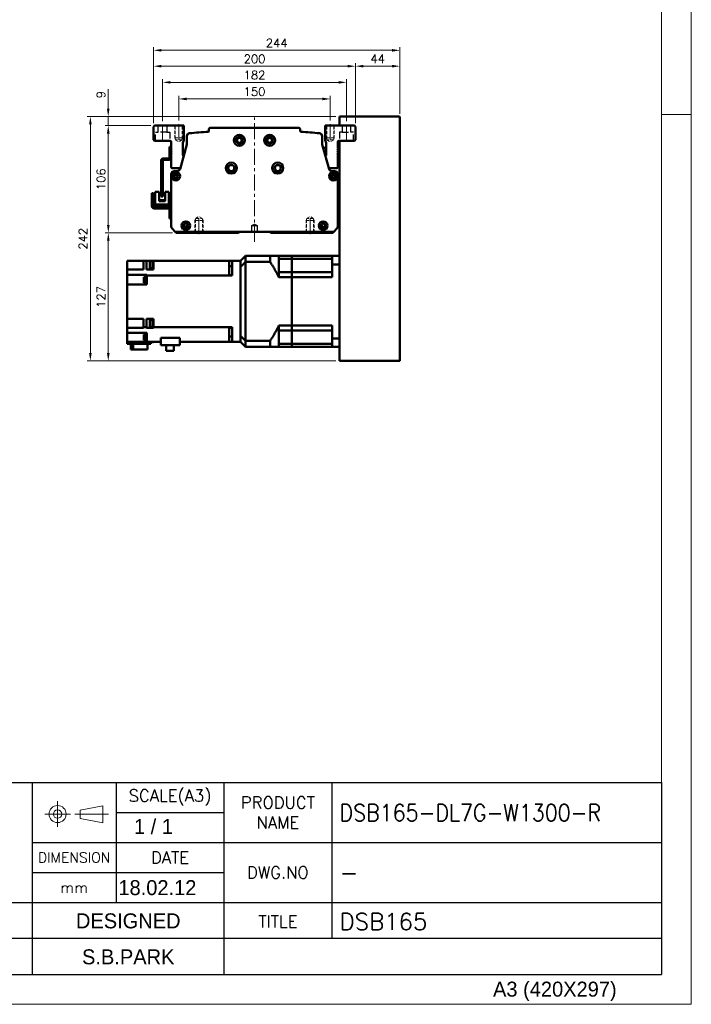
# Model space of a CAD drawing. Header units: millimetres. Extents: x 46891 to 51038, y 6223 to 10291.
# Tile 5 of 6: x 50373 to 51038, y 8529 to 9504. Entities that reach past the tile are written whole.
import ezdxf
from ezdxf.enums import TextEntityAlignment as Align

# ---------------------------------------------------------------- set-up
doc = ezdxf.new("R2010")
doc.units = ezdxf.units.MM
doc.header["$LTSCALE"] = 0.5
for name, pattern in [('CENTER', [50.8, 31.75, -6.35, 6.35, -6.35]), ('HIDDEN', [9.525, 6.35, -3.175]), ('HIDDENX2', [19.05, 12.7, -6.35])]:
    doc.linetypes.add(name, pattern=pattern)
doc.layers.get('0').update_dxf_attribs({"lineweight": 20})
doc.layers.add('1', color=1, linetype='CENTER', lineweight=13)
doc.layers.add('외형선(ISO)', color=7, linetype='Continuous', lineweight=50)
doc.layers.add('2', color=2, linetype='HIDDENX2')
doc.layers.add('3', color=3, linetype='Continuous')
doc.styles.add('ACISOGDT', font='amgdt.shx')
doc.styles.add('DSR TEXT', font='romans.shx', dxfattribs={"bigfont": 'whgtxt.shx'})
doc.styles.get("Standard").update_dxf_attribs({"font": 'romans.shx', "bigfont": 'whgtxt.shx'})
doc.dimstyles.new('DSR', dxfattribs={"dimscale": 2, "dimtxt": 3, "dimasz": 3, "dimexe": 0.5, "dimexo": 0.5, "dimgap": 0.5, "dimtad": 1, "dimdsep": 46, "dimtxsty": 'Standard', "dimcen": 2.5, "dimclrd": 4, "dimclre": 4, "dimclrt": 2, "dimadec": 0, "dimazin": 2, "dimtfac": 1, "dimtmove": 0, "dimatfit": 3, "dimfxl": 0, "dimlwd": -1, "dimlwe": -1, "dimarcsym": 0})

# ---------------------------------------------------------------- blocks, each defined once
blk = doc.blocks.new('A$C13F00394')
for p, q in [((109.11, 28.14), (105.34, 27.43)), ((109.11, 25.3), (109.11, 28.14)), ((105.34, 27.43), (105.34, 26.01)), ((105.34, 26.01), (109.11, 25.3))]:
    blk.add_line(p, q)
for radius in [1.42, 0.71]:
    blk.add_circle((101.56, 26.76), radius)
at = {"layer": '1'}
for p, q in [((101.56, 28.89), (101.56, 24.63)), ((103.69, 26.76), (99.44, 26.76)), ((104.41, 26.76), (110.04, 26.76))]:
    blk.add_line(p, q, dxfattribs=at)
at = {"layer": '3'}
for p, q in [((0, 32), (202.32, 32)), ((97.32, 32), (97.32, 12)), ((111.32, 32), (111.32, 12)), ((129.32, 32), (129.32, 0)), ((147.32, 32), (147.32, 6)), ((202.32, 32), (202.32, 0)), ((111.32, 27), (129.32, 27)), ((97.32, 22), (202.32, 22)), ((97.32, 17), (129.32, 17)), ((0, 12), (129.32, 12)), ((97.32, 12), (97.32, 0)), ((129.32, 12), (202.32, 12)), ((97.32, 6), (43.43, 6)), ((129.32, 6), (97.32, 6)), ((202.32, 6), (129.32, 6)), ((0, 0), (202.32, 0))]:
    blk.add_line(p, q, dxfattribs=at)
at = {"color": 7, "style": 'ACISOGDT'}
blk.add_text('DESIGNED', height=2.5, dxfattribs=at).set_placement((113.35, 8.93), align=Align.MIDDLE_CENTER)
at = {"color": 7, "attachment_point": 5, "style": 'DSR TEXT'}
for s, insert, char_height in [('SCALE(A3)', (120.32, 29.5), 2), ('PRODUCT\\PNAME', (138.32, 27), 2), ('DIMENSION', (104.32, 19.5), 1.7), ('DATE', (120.32, 19.5), 2), ('DWG.NO', (138.32, 17), 2), ('mm', (104.32, 14.5), 1.8), ('TITLE', (138.32, 8.83), 2)]:
    blk.add_mtext(s, dxfattribs=dict(at, insert=insert, char_height=char_height))
blk = doc.blocks.new('A$C1C1952E1')
at = {"color": 1}
blk.add_lwpolyline([(0, 0), (420, 0), (420, 297), (0, 297)], close=True, dxfattribs=at)
at = {"color": 3}
blk.add_lwpolyline([(5, 5), (415, 5), (415, 292), (5, 292)], close=True, dxfattribs=at)
at = {"color": 7, "style": 'ACISOGDT'}
blk.add_text('A3 (420X297)', height=2.5, dxfattribs=at).set_placement((386.91, 1.28))
blk = doc.blocks.new('*D72')
at = {"color": 1, "linetype": 'ByBlock'}
for p, q in [((50530.66, 9404.03), (50530.66, 9428.44)), ((50680.66, 9404.03), (50680.66, 9428.44)), ((50538.46, 9425.44), (50672.86, 9425.44))]:
    blk.add_line(p, q, dxfattribs=at)
at = {"color": 1}
for points in [[(50538.46, 9426.74), (50538.46, 9424.14), (50530.66, 9425.44)], [(50672.86, 9426.74), (50672.86, 9424.14), (50680.66, 9425.44)]]:
    blk.add_solid(points, dxfattribs=at)
at = {"layer": 'Defpoints', "color": 0}
for p in [(50680.66, 9425.44), (50530.66, 9400.43), (50680.66, 9400.43)]:
    blk.add_point(p, dxfattribs=at)
at = {"color": 3, "insert": (50605.66, 9432.64), "char_height": 8.4, "attachment_point": 5, "style": 'DSR TEXT'}
blk.add_mtext('150', dxfattribs=at)
blk = doc.blocks.new('*D73')
at = {"color": 1, "linetype": 'ByBlock'}
for p, q in [((50514.66, 9403.59), (50514.66, 9444.88)), ((50522.46, 9441.88), (50688.86, 9441.88)), ((50696.66, 9403.59), (50696.66, 9444.88))]:
    blk.add_line(p, q, dxfattribs=at)
at = {"color": 1}
for points in [[(50522.46, 9443.18), (50522.46, 9440.58), (50514.66, 9441.88)], [(50688.86, 9443.18), (50688.86, 9440.58), (50696.66, 9441.88)]]:
    blk.add_solid(points, dxfattribs=at)
at = {"layer": 'Defpoints', "color": 0}
for p in [(50696.66, 9441.88), (50514.66, 9399.99), (50696.66, 9399.99)]:
    blk.add_point(p, dxfattribs=at)
at = {"color": 3, "insert": (50605.66, 9449.08), "char_height": 8.4, "attachment_point": 5, "style": 'DSR TEXT'}
blk.add_mtext('182', dxfattribs=at)
blk = doc.blocks.new('*D74')
at = {"color": 1, "linetype": 'ByBlock'}
for p, q in [((50505.66, 9401.59), (50505.66, 9460.89)), ((50513.46, 9457.89), (50697.86, 9457.89)), ((50705.66, 9401.59), (50705.66, 9460.89))]:
    blk.add_line(p, q, dxfattribs=at)
at = {"color": 1}
for points in [[(50513.46, 9459.19), (50513.46, 9456.59), (50505.66, 9457.89)], [(50697.86, 9459.19), (50697.86, 9456.59), (50705.66, 9457.89)]]:
    blk.add_solid(points, dxfattribs=at)
at = {"layer": 'Defpoints', "color": 0}
for p in [(50705.66, 9457.89), (50505.66, 9397.99), (50705.66, 9397.99)]:
    blk.add_point(p, dxfattribs=at)
at = {"color": 3, "insert": (50605.66, 9465.09), "char_height": 8.4, "attachment_point": 5, "style": 'DSR TEXT'}
blk.add_mtext('200', dxfattribs=at)
blk = doc.blocks.new('*D75')
at = {"color": 1, "linetype": 'ByBlock'}
for p, q in [((50705.66, 9401.59), (50705.66, 9460.89)), ((50713.46, 9457.89), (50741.86, 9457.89)), ((50749.66, 9410.59), (50749.66, 9460.89))]:
    blk.add_line(p, q, dxfattribs=at)
at = {"color": 1}
for points in [[(50713.46, 9459.19), (50713.46, 9456.59), (50705.66, 9457.89)], [(50741.86, 9459.19), (50741.86, 9456.59), (50749.66, 9457.89)]]:
    blk.add_solid(points, dxfattribs=at)
at = {"layer": 'Defpoints', "color": 0}
for p in [(50749.66, 9457.89), (50749.66, 9406.99), (50705.66, 9397.99)]:
    blk.add_point(p, dxfattribs=at)
at = {"color": 3, "insert": (50727.66, 9465.09), "char_height": 8.4, "attachment_point": 5, "style": 'DSR TEXT'}
blk.add_mtext('44', dxfattribs=at)
blk = doc.blocks.new('*D76')
at = {"color": 1, "linetype": 'ByBlock'}
for p, q in [((50505.66, 9401.59), (50505.66, 9476.59)), ((50749.66, 9410.59), (50749.66, 9476.59)), ((50741.86, 9473.59), (50513.46, 9473.59))]:
    blk.add_line(p, q, dxfattribs=at)
at = {"color": 1}
for points in [[(50513.46, 9474.89), (50513.46, 9472.29), (50505.66, 9473.59)], [(50741.86, 9474.89), (50741.86, 9472.29), (50749.66, 9473.59)]]:
    blk.add_solid(points, dxfattribs=at)
at = {"layer": 'Defpoints', "color": 0}
for p in [(50505.66, 9473.59), (50749.66, 9406.99), (50505.66, 9397.99)]:
    blk.add_point(p, dxfattribs=at)
at = {"color": 3, "insert": (50627.66, 9480.79), "char_height": 8.4, "attachment_point": 5, "style": 'DSR TEXT'}
blk.add_mtext('244', dxfattribs=at)
blk = doc.blocks.new('*D77')
at = {"color": 1, "linetype": 'ByBlock'}
for p, q in [((50503.06, 9398.99), (50457.9, 9398.99)), ((50460.9, 9391.19), (50460.9, 9300.79)), ((50524.56, 9292.99), (50457.9, 9292.99))]:
    blk.add_line(p, q, dxfattribs=at)
at = {"color": 1}
for points in [[(50459.6, 9391.19), (50462.2, 9391.19), (50460.9, 9398.99)], [(50459.6, 9300.79), (50462.2, 9300.79), (50460.9, 9292.99)]]:
    blk.add_solid(points, dxfattribs=at)
at = {"layer": 'Defpoints', "color": 0}
for p in [(50506.66, 9398.99), (50460.9, 9292.99), (50528.16, 9292.99)]:
    blk.add_point(p, dxfattribs=at)
at = {"color": 3, "insert": (50453.7, 9345.99), "char_height": 8.4, "attachment_point": 5, "rotation": 90, "style": 'DSR TEXT'}
blk.add_mtext('106', dxfattribs=at)
blk = doc.blocks.new('*D78')
at = {"color": 1, "linetype": 'ByBlock'}
for p, q in [((50524.56, 9292.99), (50457.9, 9292.99)), ((50460.9, 9285.19), (50460.9, 9173.79)), ((50686.06, 9165.99), (50457.9, 9165.99))]:
    blk.add_line(p, q, dxfattribs=at)
at = {"color": 1}
for points in [[(50459.6, 9285.19), (50462.2, 9285.19), (50460.9, 9292.99)], [(50459.6, 9173.79), (50462.2, 9173.79), (50460.9, 9165.99)]]:
    blk.add_solid(points, dxfattribs=at)
at = {"layer": 'Defpoints', "color": 0}
for p in [(50528.16, 9292.99), (50460.9, 9165.99), (50689.66, 9165.99)]:
    blk.add_point(p, dxfattribs=at)
at = {"color": 3, "insert": (50453.7, 9229.49), "char_height": 8.4, "attachment_point": 5, "rotation": 90, "style": 'DSR TEXT'}
blk.add_mtext('127', dxfattribs=at)
blk = doc.blocks.new('*D79')
at = {"color": 1, "linetype": 'ByBlock'}
for p, q in [((50460.82, 9415.79), (50460.82, 9435.28)), ((50686.06, 9407.99), (50457.82, 9407.99)), ((50503.06, 9398.99), (50457.82, 9398.99)), ((50460.82, 9398.99), (50460.82, 9407.99)), ((50460.82, 9391.19), (50460.82, 9383.39))]:
    blk.add_line(p, q, dxfattribs=at)
at = {"color": 1}
for points in [[(50459.52, 9415.79), (50462.12, 9415.79), (50460.82, 9407.99)], [(50459.52, 9391.19), (50462.12, 9391.19), (50460.82, 9398.99)]]:
    blk.add_solid(points, dxfattribs=at)
at = {"layer": 'Defpoints', "color": 0}
for p in [(50460.82, 9407.99), (50506.66, 9398.99), (50689.66, 9407.99)]:
    blk.add_point(p, dxfattribs=at)
at = {"color": 3, "insert": (50453.62, 9429.68), "char_height": 8.4, "attachment_point": 5, "rotation": 90, "style": 'DSR TEXT'}
blk.add_mtext('9', dxfattribs=at)
blk = doc.blocks.new('*D80')
at = {"color": 1, "linetype": 'ByBlock'}
for p, q in [((50686.06, 9407.99), (50440.14, 9407.99)), ((50443.14, 9400.19), (50443.14, 9173.79)), ((50686.06, 9165.99), (50440.14, 9165.99))]:
    blk.add_line(p, q, dxfattribs=at)
at = {"color": 1}
for points in [[(50441.84, 9400.19), (50444.44, 9400.19), (50443.14, 9407.99)], [(50441.84, 9173.79), (50444.44, 9173.79), (50443.14, 9165.99)]]:
    blk.add_solid(points, dxfattribs=at)
at = {"layer": 'Defpoints', "color": 0}
for p in [(50689.66, 9407.99), (50443.14, 9165.99), (50689.66, 9165.99)]:
    blk.add_point(p, dxfattribs=at)
at = {"color": 3, "insert": (50435.94, 9286.99), "char_height": 8.4, "attachment_point": 5, "rotation": 90, "style": 'DSR TEXT'}
blk.add_mtext('242', dxfattribs=at)

msp = doc.modelspace()

# ---------------------------------------------------------------- linework, layer by layer
at = {"color": 1}
msp.add_line((51038.06932, 9409.88267), (51008.40982, 9409.88267), dxfattribs=at)
at = {"color": 2, "linetype": 'HIDDEN'}
for p, q in [((50526.65988, 9398.99357), (50526.65988, 9386.99357)), ((50527.25988, 9398.39357), (50526.65988, 9398.99357)), ((50534.05988, 9398.39357), (50527.25988, 9398.39357)), ((50527.25988, 9398.39357), (50527.25988, 9384.99357)), ((50534.05988, 9398.39357), (50534.65988, 9398.99357)), ((50534.05988, 9398.39357), (50534.05988, 9384.99357)), ((50534.65988, 9398.99357), (50534.65988, 9386.99357)), ((50676.65988, 9398.99357), (50676.65988, 9386.99357)), ((50677.25988, 9398.39357), (50676.65988, 9398.99357)), ((50684.05988, 9398.39357), (50677.25988, 9398.39357)), ((50677.25988, 9398.39357), (50677.25988, 9384.99357)), ((50684.05988, 9398.39357), (50684.65988, 9398.99357)), ((50684.05988, 9398.39357), (50684.05988, 9384.99357)), ((50684.65988, 9398.99357), (50684.65988, 9386.99357)), ((50534.65988, 9386.99357), (50526.65988, 9386.99357)), ((50526.65988, 9386.99357), (50527.25988, 9385.95434)), ((50534.05988, 9384.99357), (50527.25988, 9384.99357)), ((50527.25988, 9384.99357), (50530.65988, 9383.03058)), ((50534.05988, 9384.99357), (50530.65988, 9383.03058)), ((50534.65988, 9386.99357), (50534.05988, 9385.95434)), ((50684.65988, 9386.99357), (50676.65988, 9386.99357)), ((50676.65988, 9386.99357), (50677.25988, 9385.95434)), ((50684.05988, 9384.99357), (50677.25988, 9384.99357)), ((50677.25988, 9384.99357), (50680.65988, 9383.03058)), ((50684.05988, 9384.99357), (50680.65988, 9383.03058)), ((50684.65988, 9386.99357), (50684.05988, 9385.95434)), ((50546.65988, 9304.99357), (50547.25988, 9306.0328)), ((50546.65988, 9304.99357), (50554.65988, 9304.99357)), ((50546.65988, 9292.99357), (50546.65988, 9304.99357)), ((50547.25988, 9306.99357), (50550.65988, 9308.95656)), ((50547.25988, 9306.99357), (50554.05988, 9306.99357)), ((50547.25988, 9293.59357), (50547.25988, 9306.99357)), ((50554.05988, 9306.99357), (50550.65988, 9308.95656)), ((50554.05988, 9293.59357), (50554.05988, 9306.99357)), ((50554.65988, 9304.99357), (50554.05988, 9306.0328)), ((50554.65988, 9292.99357), (50554.65988, 9304.99357)), ((50656.65988, 9304.99357), (50657.25988, 9306.0328)), ((50664.65988, 9304.99357), (50656.65988, 9304.99357)), ((50656.65988, 9292.99357), (50656.65988, 9304.99357)), ((50657.25988, 9306.99357), (50660.65988, 9308.95656)), ((50664.05988, 9306.99357), (50657.25988, 9306.99357)), ((50657.25988, 9293.59357), (50657.25988, 9306.99357)), ((50664.05988, 9306.99357), (50660.65988, 9308.95656)), ((50664.05988, 9293.59357), (50664.05988, 9306.99357)), ((50664.65988, 9304.99357), (50664.05988, 9306.0328)), ((50664.65988, 9292.99357), (50664.65988, 9304.99357)), ((50547.25988, 9293.59357), (50546.65988, 9292.99357)), ((50547.25988, 9293.59357), (50554.05988, 9293.59357)), ((50554.05988, 9293.59357), (50554.65988, 9292.99357)), ((50657.25988, 9293.59357), (50656.65988, 9292.99357)), ((50664.05988, 9293.59357), (50657.25988, 9293.59357)), ((50664.05988, 9293.59357), (50664.65988, 9292.99357))]:
    msp.add_line(p, q, dxfattribs=at)
at = {"color": 1, "linetype": 'CENTER'}
for p, q in [((50530.65988, 9400.42911), (50530.65988, 9381.86441)), ((50680.65988, 9400.42911), (50680.65988, 9381.86441)), ((50550.65988, 9291.55802), (50550.65988, 9310.12273)), ((50660.65988, 9291.55802), (50660.65988, 9310.12273))]:
    msp.add_line(p, q, dxfattribs=at)
at = {"layer": '1'}
for p, q in [((50514.65988, 9382.99357), (50514.65988, 9399.99357)), ((50605.65988, 9283.99357), (50605.65988, 9406.99357)), ((50696.65988, 9382.99357), (50696.65988, 9399.99357))]:
    msp.add_line(p, q, dxfattribs=at)
at = {"layer": '2'}
for p, q in [((50510.40988, 9392.49357), (50510.40988, 9398.99357)), ((50518.90988, 9398.99357), (50518.90988, 9392.49357)), ((50692.40988, 9398.99357), (50692.40988, 9392.49357)), ((50700.90988, 9392.49357), (50700.90988, 9398.99357)), ((50507.65988, 9392.49357), (50510.40988, 9392.49357)), ((50507.65988, 9383.99357), (50507.65988, 9392.49357)), ((50518.90988, 9392.49357), (50510.40988, 9392.49357)), ((50518.90988, 9392.49357), (50521.65988, 9392.49357)), ((50521.65988, 9392.49357), (50521.65988, 9383.99357)), ((50692.40988, 9392.49357), (50689.65988, 9392.49357)), ((50689.65988, 9392.49357), (50689.65988, 9383.99357)), ((50692.40988, 9392.49357), (50700.90988, 9392.49357)), ((50703.65988, 9392.49357), (50700.90988, 9392.49357)), ((50703.65988, 9383.99357), (50703.65988, 9392.49357)), ((50603.15988, 9299.99357), (50605.65988, 9301.49572)), ((50605.65988, 9301.49572), (50608.15988, 9299.99357)), ((50603.15988, 9293.99357), (50603.15988, 9299.99357)), ((50603.15988, 9299.99357), (50608.15988, 9299.99357)), ((50608.15988, 9299.99357), (50608.15988, 9293.99357))]:
    msp.add_line(p, q, dxfattribs=at)
at = {"layer": '3'}
for p in [(51008.40982, 8748.47582), (49808.28287, 8558.65502)]:
    msp.add_line(p, (51008.40982, 8558.65502), dxfattribs=at)
at = {"layer": '외형선(ISO)'}
for p, q in [((50506.65988, 9398.99357), (50505.65988, 9397.99357)), ((50535.65988, 9398.99357), (50506.65988, 9398.99357)), ((50535.65988, 9384.31811), (50535.65988, 9398.99357)), ((50675.65988, 9398.99357), (50675.65988, 9384.31811)), ((50704.65988, 9398.99357), (50675.65988, 9398.99357)), ((50748.65988, 9407.99357), (50689.65988, 9407.99357)), ((50689.65988, 9406.99357), (50689.65988, 9407.99357)), ((50689.65988, 9398.99357), (50689.65988, 9406.99357)), ((50705.65988, 9397.99357), (50704.65988, 9398.99357)), ((50749.65988, 9166.99357), (50749.65988, 9406.99357)), ((50505.65988, 9397.99357), (50505.65988, 9384.99357)), ((50560.43247, 9394.99357), (50560.43247, 9393.48085)), ((50648.88729, 9396.99357), (50562.43247, 9396.99357)), ((50650.88729, 9393.48085), (50650.88729, 9394.99357)), ((50705.65988, 9384.99357), (50705.65988, 9397.99357)), ((50505.65988, 9384.99357), (50506.65988, 9383.99357)), ((50506.65988, 9383.99357), (50522.15988, 9383.99357)), ((50523.15988, 9382.99357), (50523.15988, 9376.49357)), ((50538.59322, 9380.32027), (50531.89952, 9355.91663)), ((50534.65988, 9369.99357), (50534.65988, 9381.31811)), ((50538.65988, 9388.45669), (50538.65988, 9380.67925)), ((50672.65988, 9380.67925), (50672.65988, 9388.45669)), ((50679.42024, 9355.91663), (50672.72653, 9380.32027)), ((50676.65988, 9381.31811), (50676.65988, 9369.99357)), ((50688.15988, 9376.49357), (50688.15988, 9382.99357)), ((50689.15988, 9383.99357), (50704.65988, 9383.99357)), ((50689.65988, 9166.99357), (50689.65988, 9383.99357)), ((50704.65988, 9383.99357), (50705.65988, 9384.99357)), ((50521.55988, 9377.99357), (50521.55988, 9366.59357)), ((50523.15988, 9377.99357), (50521.55988, 9377.99357)), ((50523.15988, 9376.49357), (50523.65988, 9375.99357)), ((50523.15988, 9375.49357), (50523.15988, 9376.49357)), ((50523.65988, 9375.99357), (50523.15988, 9375.49357)), ((50523.15988, 9375.49357), (50523.15988, 9374.49357)), ((50523.15988, 9374.49357), (50523.65988, 9373.99357)), ((50523.15988, 9373.49357), (50523.15988, 9374.49357)), ((50523.65988, 9373.99357), (50523.15988, 9373.49357)), ((50523.15988, 9373.49357), (50523.15988, 9372.49357)), ((50523.15988, 9372.49357), (50523.65988, 9371.99357)), ((50523.15988, 9371.49357), (50523.15988, 9372.49357)), ((50523.65988, 9371.99357), (50523.15988, 9371.49357)), ((50523.15988, 9371.49357), (50523.15988, 9357.99357)), ((50676.65988, 9376.99357), (50673.63902, 9376.99357)), ((50687.65988, 9375.99357), (50688.15988, 9376.49357)), ((50688.15988, 9375.49357), (50687.65988, 9375.99357)), ((50687.65988, 9373.99357), (50688.15988, 9374.49357)), ((50688.15988, 9373.49357), (50687.65988, 9373.99357)), ((50687.65988, 9371.99357), (50688.15988, 9372.49357)), ((50688.15988, 9371.49357), (50687.65988, 9371.99357)), ((50688.15988, 9374.49357), (50688.15988, 9375.49357)), ((50688.15988, 9372.49357), (50688.15988, 9373.49357)), ((50688.15988, 9357.99357), (50688.15988, 9371.49357)), ((50513.15988, 9328.99357), (50513.15988, 9364.49357)), ((50514.75988, 9364.49357), (50514.75988, 9328.99357)), ((50515.25988, 9366.59357), (50521.05988, 9366.59357)), ((50521.05988, 9364.99357), (50515.25988, 9364.99357)), ((50521.55988, 9366.59357), (50523.09949, 9366.59357)), ((50523.15988, 9350.99357), (50523.15988, 9299.23621)), ((50524.15988, 9356.99357), (50530.65988, 9356.99357)), ((50529.09948, 9353.99357), (50526.15988, 9353.99357)), ((50680.65988, 9356.99357), (50687.15988, 9356.99357)), ((50685.15988, 9353.99357), (50682.22028, 9353.99357)), ((50688.15988, 9299.23621), (50688.15988, 9350.99357)), ((50504.15992, 9328.99377), (50504.15993, 9331.99377)), ((50505.75993, 9331.99376), (50504.15993, 9331.99377)), ((50505.75993, 9331.99376), (50505.75992, 9328.99376)), ((50507.45991, 9333.49376), (50507.45989, 9321.09376)), ((50511.15991, 9333.49375), (50507.45991, 9333.49376)), ((50511.15989, 9324.09375), (50511.15991, 9333.49375)), ((50517.15991, 9333.49374), (50517.15989, 9324.09374)), ((50520.85991, 9333.49373), (50517.15991, 9333.49374)), ((50520.85989, 9321.09373), (50520.85991, 9333.49373)), ((50504.15992, 9328.99377), (50504.1599, 9318.99377)), ((50505.7599, 9319.09376), (50505.75992, 9328.99376)), ((50507.45988, 9318.59376), (50507.45989, 9321.09376)), ((50509.45989, 9321.09376), (50507.45989, 9321.09376)), ((50518.85989, 9321.09374), (50509.45989, 9321.09376)), ((50511.15989, 9325.09375), (50517.15989, 9325.09374)), ((50517.15989, 9324.79374), (50511.15989, 9324.79375)), ((50511.15989, 9324.09375), (50517.15989, 9324.09374)), ((50514.75988, 9328.99357), (50513.15988, 9328.99357)), ((50520.85989, 9321.09373), (50518.85989, 9321.09374)), ((50520.85989, 9321.09373), (50520.85988, 9318.59373)), ((50689.65988, 9320.99357), (50688.15988, 9320.99357)), ((50506.1599, 9316.99376), (50521.0599, 9316.99373)), ((50521.1599, 9318.59373), (50506.2599, 9318.59376)), ((50521.5599, 9316.49373), (50521.55988, 9309.99373)), ((50521.55988, 9306.99373), (50521.55988, 9309.99373)), ((50521.55988, 9306.99373), (50523.15988, 9306.99373)), ((50524.03856, 9297.11489), (50527.15988, 9293.99357)), ((50527.15988, 9293.99357), (50528.15988, 9292.99357)), ((50527.15988, 9293.99357), (50684.15988, 9293.99357)), ((50528.15988, 9292.99357), (50589.65988, 9292.99357)), ((50589.65988, 9292.99357), (50590.51343, 9293.84712)), ((50620.80632, 9293.84712), (50621.65988, 9292.99357)), ((50621.65988, 9292.99357), (50683.15988, 9292.99357)), ((50683.15988, 9292.99357), (50684.15988, 9293.99357)), ((50684.15988, 9293.99357), (50687.2812, 9297.11489)), ((50479.65988, 9264.99357), (50495.65988, 9264.99357)), ((50479.65988, 9260.59357), (50479.65988, 9264.99357)), ((50498.65988, 9264.99357), (50495.65988, 9264.99357)), ((50495.65988, 9256.59357), (50495.65988, 9264.99357)), ((50503.65988, 9264.99357), (50498.65988, 9264.99357)), ((50498.65988, 9264.99357), (50498.65988, 9256.59357)), ((50502.05988, 9257.91347), (50502.05988, 9264.91347)), ((50504.65988, 9264.91347), (50502.05988, 9264.91347)), ((50503.65988, 9264.99357), (50504.65988, 9264.99357)), ((50503.65988, 9264.99357), (50503.65988, 9264.91347)), ((50504.65988, 9257.61347), (50504.65988, 9265.21347)), ((50505.65988, 9265.21347), (50504.65988, 9265.21347)), ((50505.65988, 9265.21347), (50505.65988, 9264.99357)), ((50580.65988, 9264.99357), (50505.65988, 9264.99357)), ((50505.65988, 9256.55451), (50505.65988, 9264.99357)), ((50580.65988, 9264.99357), (50580.65988, 9256.43742)), ((50580.65988, 9264.99357), (50583.65988, 9264.99357)), ((50591.65988, 9264.99357), (50583.65988, 9264.99357)), ((50583.65988, 9257.99357), (50583.65988, 9264.99357)), ((50591.65988, 9264.99357), (50596.65988, 9269.99357)), ((50591.65988, 9264.99357), (50591.65988, 9264.90548)), ((50591.65988, 9264.90548), (50591.65988, 9259.1006)), ((50596.65988, 9263.99617), (50596.65988, 9269.99357)), ((50621.10988, 9269.99357), (50596.65988, 9269.99357)), ((50621.10988, 9263.99617), (50596.65988, 9263.99617)), ((50596.65988, 9185.99097), (50596.65988, 9263.99617)), ((50621.10988, 9269.99357), (50621.10988, 9263.99617)), ((50642.65988, 9269.99357), (50621.10988, 9269.99357)), ((50629.65988, 9269.99357), (50629.65988, 9267.04579)), ((50629.65988, 9253.84857), (50629.65988, 9267.04579)), ((50642.65988, 9267.04579), (50629.65988, 9267.04579)), ((50642.65988, 9267.04579), (50642.65988, 9269.99357)), ((50642.65988, 9269.99357), (50682.65988, 9269.99357)), ((50642.65988, 9269.99357), (50642.65988, 9267.04579)), ((50642.65988, 9260.34857), (50642.65988, 9267.04579)), ((50682.65988, 9267.04579), (50642.65988, 9267.04579)), ((50642.65988, 9260.34857), (50642.65988, 9267.04579)), ((50682.65988, 9269.99357), (50682.65988, 9261.58592)), ((50689.65988, 9269.99357), (50682.65988, 9269.99357)), ((50479.65988, 9260.59357), (50479.65988, 9256.59357)), ((50495.65988, 9256.59357), (50479.65988, 9256.59357)), ((50479.65988, 9256.43742), (50479.65988, 9256.59357)), ((50479.65988, 9256.43742), (50479.65988, 9251.36068)), ((50503.65988, 9256.59357), (50498.65988, 9256.59357)), ((50504.65988, 9257.91347), (50502.05988, 9257.91347)), ((50503.65988, 9256.59357), (50503.65988, 9257.91347)), ((50503.65988, 9256.59357), (50503.65988, 9256.55451)), ((50505.65988, 9256.55451), (50503.65988, 9256.55451)), ((50505.65988, 9257.61347), (50504.65988, 9257.61347)), ((50580.65988, 9259.85785), (50583.65988, 9259.85785)), ((50580.65988, 9251.32624), (50580.65988, 9256.43742)), ((50583.65988, 9250.65114), (50583.65988, 9257.99357)), ((50591.65988, 9259.1006), (50591.65988, 9258.99725)), ((50591.65988, 9190.98989), (50591.65988, 9258.99725)), ((50591.65988, 9257.99357), (50591.65988, 9191.99357)), ((50629.65988, 9253.84857), (50629.65988, 9248.99357)), ((50642.65988, 9253.84857), (50629.65988, 9253.84857)), ((50642.65988, 9253.84857), (50642.65988, 9260.34857)), ((50642.65988, 9253.84857), (50642.65988, 9260.34857)), ((50642.65988, 9248.99357), (50642.65988, 9253.84857)), ((50682.65988, 9253.84857), (50642.65988, 9253.84857)), ((50642.65988, 9253.84857), (50642.65988, 9248.99357)), ((50682.65988, 9248.99357), (50682.65988, 9261.58592)), ((50689.65988, 9261.58592), (50682.65988, 9261.58592)), ((50499.15988, 9251.36068), (50479.65988, 9251.36068)), ((50479.65988, 9246.19357), (50479.65988, 9251.36068)), ((50479.65988, 9246.19357), (50479.65988, 9241.69357)), ((50495.95988, 9243.44214), (50495.95988, 9248.94214)), ((50495.95988, 9248.94214), (50497.95988, 9248.94214)), ((50495.95988, 9243.44214), (50497.95988, 9243.44214)), ((50497.95988, 9243.24214), (50497.95988, 9249.14214)), ((50497.95988, 9249.14214), (50498.65988, 9249.14214)), ((50497.95988, 9243.24214), (50498.65988, 9243.24214)), ((50498.65988, 9243.19214), (50498.65988, 9249.19214)), ((50498.65988, 9249.19214), (50499.15988, 9249.19214)), ((50498.65988, 9243.19214), (50499.15988, 9243.19214)), ((50499.15988, 9251.36068), (50499.15988, 9251.32624)), ((50499.15988, 9250.65976), (50499.15988, 9251.32624)), ((50580.65988, 9250.65976), (50499.15988, 9250.65976)), ((50499.15988, 9250.65976), (50499.15988, 9241.69357)), ((50580.65988, 9251.32624), (50580.65988, 9250.65976)), ((50580.65988, 9251.07045), (50583.65988, 9251.07045)), ((50580.65988, 9250.65976), (50580.65988, 9250.65114)), ((50580.65988, 9250.65114), (50583.65988, 9250.65114)), ((50642.65988, 9248.99357), (50629.65988, 9248.99357)), ((50642.65988, 9200.99357), (50642.65988, 9248.99357)), ((50642.65988, 9248.99357), (50682.65988, 9248.99357)), ((50642.65988, 9200.99357), (50642.65988, 9248.99357)), ((50499.15988, 9241.69357), (50479.65988, 9241.69357)), ((50479.65988, 9207.79357), (50479.65988, 9241.69357)), ((50495.65988, 9207.79357), (50479.65988, 9207.79357)), ((50479.65988, 9207.79357), (50479.65988, 9203.79357)), ((50479.65988, 9198.67163), (50479.65988, 9203.79357)), ((50495.65988, 9199.32738), (50495.65988, 9207.79357)), ((50498.65988, 9207.79357), (50498.65988, 9199.32738)), ((50498.65988, 9207.79357), (50503.65988, 9207.79357)), ((50502.05988, 9199.78295), (50502.05988, 9206.78295)), ((50504.65988, 9206.78295), (50502.05988, 9206.78295)), ((50503.65988, 9207.79499), (50503.65988, 9207.79357)), ((50503.65988, 9207.79499), (50505.65988, 9207.79499)), ((50503.65988, 9206.78295), (50503.65988, 9207.79357)), ((50504.65988, 9199.48295), (50504.65988, 9207.08295)), ((50505.65988, 9207.08295), (50504.65988, 9207.08295)), ((50505.65988, 9204.55688), (50505.65988, 9207.79499)), ((50505.65988, 9204.55688), (50505.65988, 9202.00903)), ((50495.65988, 9198.67163), (50479.65988, 9198.67163)), ((50479.65988, 9198.6609), (50479.65988, 9198.67163)), ((50479.65988, 9198.6609), (50479.65988, 9193.89357)), ((50479.65988, 9193.89357), (50499.15988, 9193.89357)), ((50479.65988, 9193.89357), (50479.65988, 9189.39357)), ((50498.65988, 9199.32738), (50495.65988, 9199.32738)), ((50495.65988, 9198.67163), (50495.65988, 9199.32738)), ((50498.65988, 9199.32738), (50498.65988, 9198.67163)), ((50498.65988, 9198.67163), (50503.65988, 9198.67163)), ((50499.15988, 9193.89357), (50499.15988, 9193.54972)), ((50499.15988, 9184.99357), (50499.15988, 9193.54972)), ((50504.65988, 9199.78295), (50502.05988, 9199.78295)), ((50503.65988, 9199.78295), (50503.65988, 9198.67163)), ((50503.65988, 9198.67163), (50503.65988, 9198.66894)), ((50503.65988, 9198.66894), (50505.65988, 9198.66894)), ((50505.65988, 9199.48295), (50504.65988, 9199.48295)), ((50505.65988, 9199.32738), (50505.65988, 9202.00903)), ((50505.65988, 9199.32738), (50580.65988, 9199.32738)), ((50505.65988, 9198.66894), (50505.65988, 9199.32738)), ((50580.65988, 9199.336), (50580.65988, 9199.32738)), ((50580.65988, 9199.336), (50583.65988, 9199.336)), ((50580.65988, 9199.32738), (50580.65988, 9198.6609)), ((50580.65988, 9198.91669), (50583.65988, 9198.91669)), ((50580.65988, 9193.54972), (50580.65988, 9198.6609)), ((50580.65988, 9193.54972), (50580.65988, 9184.99357)), ((50583.65988, 9191.99357), (50583.65988, 9199.336)), ((50629.65988, 9200.99357), (50629.65988, 9196.13857)), ((50642.65988, 9200.99357), (50629.65988, 9200.99357)), ((50629.65988, 9196.13857), (50629.65988, 9182.94135)), ((50642.65988, 9196.13857), (50629.65988, 9196.13857)), ((50642.65988, 9196.13857), (50642.65988, 9200.99357)), ((50642.65988, 9200.99357), (50682.65988, 9200.99357)), ((50642.65988, 9200.99357), (50642.65988, 9196.13857)), ((50642.65988, 9189.63857), (50642.65988, 9196.13857)), ((50682.65988, 9196.13857), (50642.65988, 9196.13857)), ((50642.65988, 9189.63857), (50642.65988, 9196.13857)), ((50682.65988, 9188.40122), (50682.65988, 9200.99357)), ((50479.65988, 9189.39357), (50479.65988, 9184.99357)), ((50479.65988, 9184.99357), (50499.15988, 9184.99357)), ((50479.65988, 9182.99357), (50479.65988, 9184.99357)), ((50495.95988, 9186.68263), (50495.95988, 9192.18263)), ((50495.95988, 9192.18263), (50497.95988, 9192.18263)), ((50495.95988, 9186.68263), (50497.95988, 9186.68263)), ((50497.95988, 9186.48263), (50497.95988, 9192.38263)), ((50497.95988, 9192.38263), (50498.65988, 9192.38263)), ((50497.95988, 9186.48263), (50498.65988, 9186.48263)), ((50498.65988, 9186.43263), (50498.65988, 9192.43263)), ((50498.65988, 9192.43263), (50499.15988, 9192.43263)), ((50498.65988, 9186.43263), (50499.15988, 9186.43263)), ((50513.00988, 9184.99357), (50499.15988, 9184.99357)), ((50503.15988, 9182.99357), (50503.15988, 9184.99357)), ((50504.65988, 9184.77367), (50504.65988, 9184.99357)), ((50505.65988, 9184.77367), (50504.65988, 9184.77367)), ((50505.65988, 9184.99357), (50505.65988, 9184.77367)), ((50513.00988, 9189.02212), (50531.55988, 9189.02212)), ((50513.00988, 9181.59357), (50513.00988, 9189.02212)), ((50531.55988, 9181.59357), (50531.55988, 9189.02212)), ((50531.55988, 9184.99357), (50580.65988, 9184.99357)), ((50580.65988, 9190.12929), (50583.65988, 9190.12929)), ((50583.65988, 9184.99357), (50580.65988, 9184.99357)), ((50583.65988, 9184.99357), (50583.65988, 9191.99357)), ((50591.65988, 9184.99357), (50583.65988, 9184.99357)), ((50591.65988, 9190.88654), (50591.65988, 9190.98989)), ((50591.65988, 9190.88654), (50591.65988, 9185.08166)), ((50591.65988, 9184.99357), (50591.65988, 9185.08166)), ((50596.65988, 9179.99357), (50591.65988, 9184.99357)), ((50596.65988, 9179.99357), (50596.65988, 9185.99097)), ((50621.10988, 9185.99097), (50596.65988, 9185.99097)), ((50621.10988, 9185.99097), (50621.10988, 9179.99357)), ((50642.65988, 9182.94135), (50642.65988, 9189.63857)), ((50642.65988, 9182.94135), (50642.65988, 9189.63857)), ((50682.65988, 9188.40122), (50682.65988, 9179.99357)), ((50689.65988, 9188.40122), (50682.65988, 9188.40122)), ((50479.65988, 9182.99357), (50503.15988, 9182.99357)), ((50483.3543, 9182.99357), (50483.3543, 9177.49357)), ((50483.3543, 9177.49357), (50485.66981, 9177.49357)), ((50485.66981, 9177.49357), (50485.66981, 9182.99357)), ((50485.66981, 9177.49357), (50499.56546, 9177.49357)), ((50499.56546, 9177.49357), (50499.56546, 9182.99357)), ((50531.55988, 9181.59357), (50513.00988, 9181.59357)), ((50518.33488, 9176.19357), (50518.33488, 9181.59357)), ((50518.33488, 9176.19357), (50525.78488, 9176.19357)), ((50525.78488, 9176.19357), (50525.78488, 9181.59357)), ((50621.10988, 9179.99357), (50596.65988, 9179.99357)), ((50642.65988, 9179.99357), (50621.10988, 9179.99357)), ((50629.65988, 9182.94135), (50629.65988, 9179.99357)), ((50642.65988, 9182.94135), (50629.65988, 9182.94135)), ((50642.65988, 9179.99357), (50642.65988, 9182.94135)), ((50682.65988, 9182.94135), (50642.65988, 9182.94135)), ((50642.65988, 9182.94135), (50642.65988, 9179.99357)), ((50642.65988, 9179.99357), (50682.65988, 9179.99357)), ((50689.65988, 9179.99357), (50682.65988, 9179.99357)), ((50689.65988, 9165.99357), (50689.65988, 9166.99357)), ((50689.65988, 9165.99357), (50748.65988, 9165.99357))]:
    msp.add_line(p, q, dxfattribs=at)
for centre, radius in [((50590.65988, 9384.49357), 5.5), ((50620.65988, 9384.49357), 5.5), ((50590.65988, 9384.49357), 3.3), ((50590.65988, 9384.49357), 2.4585), ((50620.65988, 9384.49357), 3.3), ((50620.65988, 9384.49357), 2.4585), ((50582.65988, 9356.99357), 5.5), ((50582.65988, 9356.99357), 3.3), ((50582.65988, 9356.99357), 2.9585), ((50628.65988, 9356.99357), 5.5), ((50628.65988, 9356.99357), 3.3), ((50628.65988, 9356.99357), 2.9585), ((50527.65988, 9348.99357), 4.25), ((50527.65988, 9348.99357), 2.25), ((50683.65988, 9348.99357), 4.25), ((50683.65988, 9348.99357), 2.25), ((50537.65988, 9299.99357), 4.25), ((50537.65988, 9299.99357), 2.25), ((50673.65988, 9299.99357), 4.25), ((50673.65988, 9299.99357), 2.25)]:
    msp.add_circle(centre, radius, dxfattribs=at)
for centre, radius, start, end in [((50748.65988, 9406.99357), 1, 0, 90), ((50541.65988, 9388.45669), 3, 95.80911543, 180), ((50591.65988, 8896.99357), 497, 93.65644441, 95.80911544), ((50559.93247, 9393.48085), 0.5, 273.65644441, 0), ((50562.43247, 9394.99357), 2, 90.00000006, 180), ((50648.88729, 9394.99357), 2, 0, 90.00000006), ((50651.38729, 9393.48085), 0.5, 180, 266.34355561), ((50619.65988, 8896.99357), 497, 84.19088467, 86.34355571), ((50669.65988, 9388.45669), 3, 0, 84.19088467), ((50522.15988, 9382.99357), 1, 0, 90), ((50539.65988, 9381.31811), 5, 143.13010235, 180), ((50537.65988, 9380.67925), 1, 338.96248903, 0), ((50673.65988, 9380.67925), 1, 180, 201.03751108), ((50671.65988, 9381.31811), 5, 0, 36.86989765), ((50689.15988, 9382.99357), 1, 90, 180), ((50535.65988, 9369.99357), 1, 180, 260.24117555), ((50675.65988, 9369.99357), 1, 279.75876885, 0), ((50515.25988, 9364.49357), 2.1, 90, 180), ((50515.25988, 9364.49357), 0.5, 90, 180), ((50521.05988, 9367.09357), 0.5, 270, 0), ((50521.05988, 9367.09357), 2.1, 270, 346.225853), ((50521.05988, 9367.09357), 2.1, 346.225853, 0), ((50524.15988, 9357.99357), 1, 180, 270), ((50526.15988, 9350.99357), 3, 90.00000006, 180), ((50527.65988, 9348.99357), 1.5, 41.40962211, 318.59037789), ((50529.15988, 9350.31645), 0.5, 221.40962211, 335.37910443), ((50529.09948, 9356.99357), 3, 270.00000006, 338.96248903), ((50530.65988, 9353.99357), 3, 61.42737304, 90), ((50680.65988, 9353.99357), 3, 90, 118.57264542), ((50682.22028, 9356.99357), 3, 201.03751108, 270.00000006), ((50682.15988, 9350.31645), 0.5, 204.62088507, 318.59037789), ((50683.65988, 9348.99357), 1.621, 148.98236194, 211.01763805), ((50683.65988, 9348.99357), 1.5, 221.40962211, 138.59037789), ((50685.15988, 9350.99357), 3, 0, 90.00000006), ((50687.15988, 9357.99357), 1, 270, 0), ((50529.15988, 9347.67069), 0.5, 24.62089558, 138.59037789), ((50682.15988, 9347.67069), 0.5, 41.40962211, 155.37909392), ((50506.1599, 9318.99376), 2, 179.99988906, 269.99988906), ((50506.2599, 9319.09376), 0.5, 179.99988906, 269.99988906), ((50521.0599, 9316.49373), 0.5, 359.99988906, 89.99988906), ((50521.1599, 9316.59373), 2, 0.24541394, 89.99988906), ((50537.65988, 9299.99357), 1.6, 134.4153086, 45.5846914), ((50536.19018, 9301.49357), 0.5, 314.4153086, 55.46537147), ((50539.12957, 9301.49357), 0.5, 124.5346223, 225.5846914), ((50673.65988, 9299.99357), 1.6, 134.4153086, 45.5846914), ((50672.19018, 9301.49357), 0.5, 314.4153086, 55.4653854), ((50675.12957, 9301.49357), 0.5, 124.53460837, 225.5846914), ((50526.15988, 9299.23621), 3, 180, 225.00000006), ((50590.86699, 9293.49357), 0.5, 90, 135), ((50620.45277, 9293.49357), 0.5, 45, 90), ((50685.15988, 9299.23621), 3, 315.00000006, 0), ((50748.65988, 9166.99357), 1, 270, 0)]:
    msp.add_arc(centre, radius, start, end, dxfattribs=at)
for points in [[(50596.65988, 9263.99617), (50596.09065, 9263.42748), (50594.96131, 9262.29896), (50593.29452, 9260.63257), (50592.2017, 9259.53941), (50591.65988, 9258.99725)], [(50591.65988, 9190.98989), (50592.20198, 9190.44745), (50593.29516, 9189.35393), (50594.96195, 9187.68753), (50596.09093, 9186.55938), (50596.65988, 9185.99097)]]:
    msp.add_open_spline(points, degree=3, dxfattribs=at)
for points, weights in [([(50629.65988, 9248.99357), (50626.40287, 9255.91471), (50621.10988, 9263.99617)], [1.35416666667, 1.30973118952, 1.24342419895]), ([(50621.10988, 9185.99097), (50626.40287, 9194.07243), (50629.65988, 9200.99357)], [1.24342419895, 1.30973118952, 1.35416666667])]:
    msp.add_rational_spline(points, weights, degree=2, dxfattribs=at)

# ---------------------------------------------------------------- block references
at = {"xscale": 5.931900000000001, "yscale": 5.931900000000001, "zscale": 5.931900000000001}
for name, p in [('A$C1C1952E1', (48546.67132, 8528.99552)), ('A$C13F00394', (49808.28288, 8558.65502))]:
    msp.add_blockref(name, p, dxfattribs=at)

# ---------------------------------------------------------------- texts
at = {"color": 2, "style": 'DSR TEXT', "width": 0.9}
msp.add_text('DSB165-DL7G-W1300-R', height=16.60932, dxfattribs=at).set_placement((50689.92945, 8710.40283))
at = {"color": 2}
for s, height, style, p in [('1 / 1', 14.82975, 'ACISOGDT', (50486.332, 8697.63096)), ('-', 16.60932, 'DSR TEXT', (50689.92945, 8651.08383)), ('18.02.12', 14.82975, 'ACISOGDT', (50470.92073, 8637.10161)), ('DSB165', 16.60932, 'DSR TEXT', (50689.92945, 8602.59245))]:
    msp.add_text(s, height=height, dxfattribs=dict(at, style=style)).set_placement(p)
at = {"color": 2, "style": 'ACISOGDT'}
msp.add_text('S.B.PARK', height=14.82975, dxfattribs=at).set_placement((50480.64156, 8576.00699), align=Align.MIDDLE_CENTER)

# ---------------------------------------------------------------- dimensions: what is measured, and where the dimension line sits
for base, p1, p2, picture, middle in [((50505.65988, 9473.58755), (50749.65988, 9406.99357), (50505.65988, 9397.99357), '*D76', (50627.65988, 9480.78755)), ((50705.65988, 9457.8928), (50505.65988, 9397.99357), (50705.65988, 9397.99357), '*D74', (50605.65988, 9465.0928)), ((50749.65988, 9457.8928), (50705.65988, 9397.99357), (50749.65988, 9406.99357), '*D75', (50727.65988, 9465.0928)), ((50696.65988, 9441.87994), (50514.65988, 9399.99357), (50696.65988, 9399.99357), '*D73', (50605.65988, 9449.07994)), ((50680.65988, 9425.437), (50530.65988, 9400.42911), (50680.65988, 9400.42911), '*D72', (50605.65988, 9432.637))]:
    dim = msp.add_linear_dim(base=base, p1=p1, p2=p2, dimstyle='DSR', override={"dimscale": 3, "dimtxt": 2.8, "dimasz": 2.600136, "dimexe": 1, "dimexo": 1.2, "dimgap": 1, "dimdec": 4, "dimtxsty": 'DSR TEXT', "dimclrd": 1, "dimclre": 1, "dimclrt": 3, "dimtdec": 4, "dimtix": 1})
    dim.commit()
    dim.dimension.update_dxf_attribs({"geometry": picture, "text_midpoint": middle})
dim = msp.add_linear_dim(base=(50460.8205, 9407.99357), p1=(50506.65988, 9398.99357), p2=(50689.65988, 9407.99357), angle=90, dimstyle='DSR', override={"dimscale": 3, "dimtxt": 2.8, "dimasz": 2.600136, "dimexe": 1, "dimexo": 1.2, "dimgap": 1, "dimdec": 4, "dimtxsty": 'DSR TEXT', "dimclrd": 1, "dimclre": 1, "dimclrt": 3, "dimtdec": 4, "dimtix": 1})
dim.commit()
dim.dimension.update_dxf_attribs({"geometry": '*D79', "text_midpoint": (50460.8205, 9429.68087), "dimtype": 160})
for base, p1, p2, picture, middle in [((50443.13656, 9165.99357), (50689.65988, 9407.99357), (50689.65988, 9165.99357), '*D80', (50435.93656, 9286.99357)), ((50460.90159, 9292.99357), (50506.65988, 9398.99357), (50528.15988, 9292.99357), '*D77', (50453.70159, 9345.99357)), ((50460.90159, 9165.99357), (50528.15988, 9292.99357), (50689.65988, 9165.99357), '*D78', (50453.70159, 9229.49357))]:
    dim = msp.add_linear_dim(base=base, p1=p1, p2=p2, angle=90, dimstyle='DSR', override={"dimscale": 3, "dimtxt": 2.8, "dimasz": 2.600136, "dimexe": 1, "dimexo": 1.2, "dimgap": 1, "dimdec": 4, "dimtxsty": 'DSR TEXT', "dimclrd": 1, "dimclre": 1, "dimclrt": 3, "dimtdec": 4, "dimtix": 1})
    dim.commit()
    dim.dimension.update_dxf_attribs({"geometry": picture, "text_midpoint": middle})

doc.saveas('drawing.dxf')
